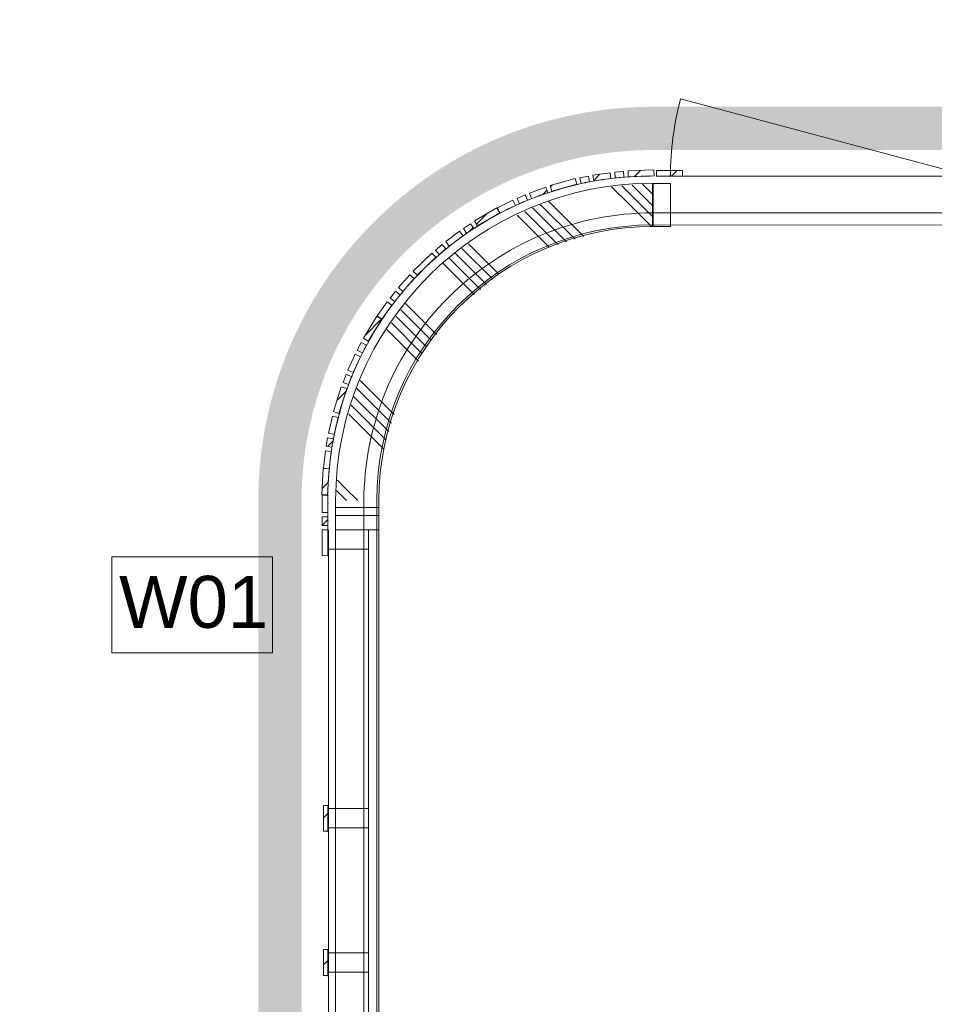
# Model space of a CAD drawing. Header units: millimetres. Extents: x -850 to 154668, y -80411 to 71019.
# Tile 201 of 236: x 72076 to 75244, y 12406 to 15818. Entities that reach past the tile are written whole.
import ezdxf

# ---------------------------------------------------------------- set-up
doc = ezdxf.new("R2010")
doc.units = ezdxf.units.MM
doc.header["$MEASUREMENT"] = 0
doc.linetypes.add('B0703', pattern=[468.700004, 312.5, -156.200004])
for name, color, linetype in [('New_22 NC Binnenwanden', 7, 'Continuous'), ('New_22 NC Binnenwanden Deuren', 7, 'Continuous'), ('New_22 NC Binnenwanden Doorsnede-arcering', 7, 'Continuous'), ('New_22 NC Binnenwanden Ramen', 7, 'Continuous'), ('New_Info Wandafwerking aanduiding', 7, 'Continuous'), ('New_Info Wandafwerking aanduiding Doorsnede-arcering', 7, 'Continuous'), ('New_Z Ruimtefuncties Zone omranding', 7, 'Continuous')]:
    doc.layers.add(name, color=color, linetype=linetype)
doc.styles.add('GENERATED_STYLE_1', font='arial.ttf')
pattern_1 = [(45, (0, 0), (-63.63961, 63.63961), [])]

# ---------------------------------------------------------------- blocks, each defined once
blk = doc.blocks.new('D1 22_6')
at = {"layer": 'New_22 NC Binnenwanden Deuren', "color": 1, "linetype": 'Continuous', "lineweight": 0}
for q in [(-481.8, 267.6), (-517, 0)]:
    blk.add_line((517, 0), q, dxfattribs=at)
at = {"layer": 'New_22 NC Binnenwanden Deuren', "color": 7, "linetype": 'Continuous', "lineweight": 0}
for p, q in [((-517, -25), (-517, -139)), ((-517, -25), (-517, -139)), ((517, -25), (517, -139)), ((517, -25), (517, -139)), ((-517, -139), (-517, -175)), ((517, -139), (517, -175))]:
    blk.add_line(p, q, dxfattribs=at)
at = {"layer": 'New_22 NC Binnenwanden Deuren', "color": 1, "linetype": 'Continuous', "lineweight": 0}
blk.add_arc((517, 0), 1034, 165, 180, dxfattribs=at)
blk = doc.blocks.new('Wall_76_1', base_point=(79555, 15250.7))
at = {"layer": 'New_22 NC Binnenwanden', "color": 8, "linetype": 'Continuous', "lineweight": 0, "true_color": 0x778488}
for p, q in [((74329.7, 15250.7), (74329.7, 15136.7)), ((74329.7, 15136.7), (74329.7, 15100.7))]:
    blk.add_line(p, q, dxfattribs=at)
at = {"layer": 'New_22 NC Binnenwanden', "color": 8, "linetype": 'Continuous', "lineweight": 0, "true_color": 0x778488, "flags": 128}
for points in [[(74329.7, 15250.7), (74268, 15250.7)], [(74268, 15100.7), (74268, 15250.7)], [(74268, 15100.7), (74329.7, 15100.7)]]:
    blk.add_lwpolyline(points, dxfattribs=at)
at = {"layer": 'New_22 NC Binnenwanden Deuren', "color": 1, "linetype": 'Continuous', "lineweight": 0, "zscale": 1000}
blk.add_blockref('D1 22_6', (74846.7, 15275.7), dxfattribs=at)
blk = doc.blocks.new('*X355')
at = {"layer": 'New_22 NC Binnenwanden Doorsnede-arcering', "color": 254, "linetype": 'Continuous', "lineweight": 0, "true_color": 0xe9ebeb}
for p, q in [((73170, 14127.4), (73320, 14127.4)), ((73170, 14100), (73320, 14100))]:
    blk.add_line(p, q, dxfattribs=at)
blk = doc.blocks.new('*X356')
at = {"layer": 'New_22 NC Binnenwanden Doorsnede-arcering', "color": 254, "linetype": 'Continuous', "lineweight": 0, "true_color": 0xe9ebeb}
for p, q in [((73170, 12027.4), (73320, 12027.4)), ((73170, 12000), (73320, 12000))]:
    blk.add_line(p, q, dxfattribs=at)
blk = doc.blocks.new('R3 bl ol 22_3')
at = {"layer": 'New_22 NC Binnenwanden Ramen', "color": 1, "linetype": 'Continuous', "lineweight": 0}
for p, q in [((-1000, 0), (-933, 0)), ((-933, 0), (-933, -139)), ((-933, 0), (-33.5, 0)), ((-33.5, -139), (-33.5, 0)), ((-33.5, 0), (0, 0)), ((0, 0), (33.5, 0)), ((33.5, 0), (33.5, -139)), ((33.5, 0), (466.5, 0)), ((466.5, -139), (466.5, 0)), ((466.5, 0), (500, 0)), ((500, 0), (533.5, 0)), ((533.5, 0), (533.5, -139)), ((533.5, 0), (933, 0)), ((933, -139), (933, 0)), ((933, 0), (1000, 0)), ((-933, -139), (-1000, -139)), ((-33.5, -139), (-933, -139)), ((0, -139), (-33.5, -139)), ((33.5, -139), (0, -139)), ((466.5, -139), (33.5, -139)), ((500, -139), (466.5, -139)), ((533.5, -139), (500, -139)), ((933, -139), (533.5, -139)), ((1000, -139), (933, -139))]:
    blk.add_line(p, q, dxfattribs=at)
at = {"layer": 'New_22 NC Binnenwanden Ramen', "color": 9, "linetype": 'Continuous', "lineweight": 0}
for p, q in [((-1000, -25), (1000, -25)), ((-1000, -175), (1000, -175))]:
    blk.add_line(p, q, dxfattribs=at)
at = {"layer": 'New_22 NC Binnenwanden Ramen', "color": 7, "linetype": 'Continuous', "lineweight": 0}
for p, q in [((-1000, -25), (-1000, -139)), ((-1000, -25), (-1000, -139)), ((1000, -25), (1000, -139)), ((1000, -25), (1000, -139)), ((-1000, -139), (-1000, -175)), ((1000, -139), (1000, -175))]:
    blk.add_line(p, q, dxfattribs=at)
blk = doc.blocks.new('Wall_84_1', base_point=(73170, 14151.3))
at = {"layer": 'New_22 NC Binnenwanden', "color": 8, "linetype": 'Continuous', "lineweight": 0, "true_color": 0x778488}
for p, q in [((73170, 14050.7), (73284, 14050.7)), ((73284, 14050.7), (73320, 14050.7)), ((73170, 12050.7), (73284, 12050.7)), ((73284, 12050.7), (73320, 12050.7))]:
    blk.add_line(p, q, dxfattribs=at)
at = {"layer": 'New_22 NC Binnenwanden', "color": 8, "linetype": 'Continuous', "lineweight": 0, "true_color": 0x778488, "flags": 128}
for points in [[(73170, 14151.3), (73170, 14050.7)], [(73320, 14050.7), (73320, 14151.3)], [(73170, 12050.7), (73170, 11951.3)], [(73320, 11951.3), (73320, 12050.7)]]:
    blk.add_lwpolyline(points, dxfattribs=at)
at = {"layer": 'New_22 NC Binnenwanden', "color": 8, "lineweight": 0, "true_color": 0x778488}
for name in ['*X355', '*X356']:
    blk.add_blockref(name, (0, 0), dxfattribs=at)
at = {"layer": 'New_22 NC Binnenwanden Ramen', "color": 1, "linetype": 'Continuous', "lineweight": 0, "xscale": -1, "zscale": 1000, "rotation": 90}
blk.add_blockref('R3 bl ol 22_3', (73145, 13050.7), dxfattribs=at)
blk = doc.blocks.new('*X422')
at = {"layer": 'New_22 NC Binnenwanden Doorsnede-arcering', "color": 254, "linetype": 'Continuous', "lineweight": 0, "true_color": 0xe9ebeb}
for p, q in [((74270, 15249.7), (74268.6, 15251.2)), ((74187.5, 15177.1), (74125.8, 15238.7)), ((74206.9, 15196.5), (74161.5, 15241.8)), ((74226.3, 15215.9), (74197.2, 15244.9)), ((74270, 15172.1), (74226.3, 15215.9)), ((74245.7, 15235.3), (74232.9, 15248)), ((74270, 15210.9), (74245.7, 15235.3)), ((74029.2, 15066.2), (73907, 15188.5)), ((74270, 15133.3), (74206.9, 15196.5)), ((73939.9, 15039.1), (73825.8, 15153.3)), ((73969.7, 15048.2), (73852.3, 15165.6)), ((73999.5, 15057.2), (73878.7, 15177.9)), ((74263.8, 15100.7), (74187.5, 15177.1)), ((73910.2, 15030.1), (73799.3, 15140.9)), ((73714.2, 14918.2), (73607.4, 15025)), ((73735.5, 14935.7), (73630.2, 15041)), ((73671.6, 14883.2), (73561.9, 14992.9)), ((73692.9, 14900.7), (73584.5, 15009.1)), ((73650.3, 14865.7), (73542.5, 14973.5)), ((73502.2, 14706), (73395.4, 14812.7)), ((73519.7, 14727.3), (73411.4, 14835.5)), ((73484.7, 14684.7), (73379.4, 14789.9)), ((73456.6, 14635.1), (73347.5, 14744.3)), ((73470.1, 14660.4), (73363.4, 14767.1)), ((73372.6, 14450), (73255, 14567.6)), ((73363.6, 14420.2), (73242.7, 14541.2)), ((73354.6, 14390.5), (73232.4, 14512.7)), ((73345.6, 14360.7), (73224.2, 14482.1)), ((73337.6, 14329.9), (73216, 14451.5)), ((73204.4, 14194), (73176.2, 14222.2)), ((73247.1, 14151.3), (73204.4, 14194)), ((73185, 14174.6), (73173.1, 14186.5)), ((73208.3, 14151.3), (73185, 14174.6))]:
    blk.add_line(p, q, dxfattribs=at)
blk = doc.blocks.new('Wall_110_1', base_point=(74270, 15251.3))
at = {"layer": 'New_22 NC Binnenwanden', "color": 8, "linetype": 'Continuous', "lineweight": 0, "true_color": 0x778488, "flags": 128}
blk.add_lwpolyline([(74270, 15101.3), (74270, 15251.3)], dxfattribs=at)
at = {"layer": 'New_22 NC Binnenwanden', "color": 8, "linetype": 'Continuous', "lineweight": 0, "true_color": 0x778488}
for radius in [1100, 950]:
    blk.add_arc((74270, 14151.3), radius, 90, 180, dxfattribs=at)
at = {"layer": 'New_22 NC Binnenwanden', "color": 8, "lineweight": 0, "true_color": 0x778488}
blk.add_blockref('*X422', (0, 0), dxfattribs=at)
blk = doc.blocks.new('Curtain Wall_7_1')
at = {"layer": 'New_22 NC Binnenwanden Doorsnede-arcering', "linetype": 'Continuous', "lineweight": 0, "true_color": 0x000000}
h = blk.add_hatch(dxfattribs=at)
h.set_pattern_fill('310_Naaldhout__01__0001', color=18, style=0, pattern_type=2)
h.set_pattern_definition(pattern_1)
h.paths.add_polyline_path([(74120.7, 15287.7), (74061.4, 15278.9), (74064.3, 15259.1), (74123.7, 15267.9)])
h = blk.add_hatch(dxfattribs=at)
h.set_pattern_fill('310_Naaldhout__01__0001', color=18, style=0, pattern_type=2)
h.set_pattern_definition(pattern_1)
h.paths.add_polyline_path([(74166.7, 15292), (74136.8, 15289.3), (74138.6, 15269.4), (74168.5, 15272.1)])
h = blk.add_hatch(dxfattribs=at)
h.set_pattern_fill('310_Naaldhout__01__0001', color=18, style=0, pattern_type=2)
h.set_pattern_definition(pattern_1)
h.paths.add_polyline_path([(74272.7, 15297), (74182.7, 15293.6), (74183.5, 15273.6), (74273.4, 15277)])
h = blk.add_hatch(dxfattribs=at)
h.set_pattern_fill('310_Naaldhout__01__0001', color=18, style=0, pattern_type=2)
h.set_pattern_definition(pattern_1)
h.paths.add_polyline_path([(73999.9, 15267), (73913.3, 15242.7), (73918.6, 15223.5), (74005.3, 15247.7)])
h = blk.add_hatch(dxfattribs=at)
h.set_pattern_fill('310_Naaldhout__01__0001', color=18, style=0, pattern_type=2)
h.set_pattern_definition(pattern_1)
h.paths.add_polyline_path([(74045.5, 15275.7), (74016.2, 15269.6), (74020.2, 15250), (74049.6, 15256.1)])
h = blk.add_hatch(dxfattribs=at)
h.set_pattern_fill('310_Naaldhout__01__0001', color=18, style=0, pattern_type=2)
h.set_pattern_definition(pattern_1)
h.paths.add_polyline_path([(73897.8, 15237.1), (73841.3, 15216.9), (73848, 15198.1), (73904.5, 15218.3)])
h = blk.add_hatch(dxfattribs=at)
h.set_pattern_fill('310_Naaldhout__01__0001', color=18, style=0, pattern_type=2)
h.set_pattern_definition(pattern_1)
h.paths.add_polyline_path([(73783.9, 15192.3), (73730.2, 15165.6), (73739.1, 15147.7), (73792.8, 15174.4)])
h = blk.add_hatch(dxfattribs=at)
h.set_pattern_fill('310_Naaldhout__01__0001', color=18, style=0, pattern_type=2)
h.set_pattern_definition(pattern_1)
h.paths.add_polyline_path([(73826.4, 15210.4), (73798.8, 15198.6), (73806.7, 15180.2), (73834.3, 15192)])
h = blk.add_hatch(dxfattribs=at)
h.set_pattern_fill('310_Naaldhout__01__0001', color=18, style=0, pattern_type=2)
h.set_pattern_definition(pattern_1)
h.paths.add_polyline_path([(73728.7, 15165.6), (73650.8, 15120.5), (73660.9, 15103.2), (73738.8, 15148.3)])
h = blk.add_hatch(dxfattribs=at)
h.set_pattern_fill('310_Naaldhout__01__0001', color=18, style=0, pattern_type=2)
h.set_pattern_definition(pattern_1)
h.paths.add_polyline_path([(73599.2, 15085.2), (73551.3, 15049.1), (73563.4, 15033.1), (73611.3, 15069.2)])
h = blk.add_hatch(dxfattribs=at)
h.set_pattern_fill('310_Naaldhout__01__0001', color=18, style=0, pattern_type=2)
h.set_pattern_definition(pattern_1)
h.paths.add_polyline_path([(73637.6, 15110.9), (73612.6, 15094.3), (73623.7, 15077.7), (73648.7, 15094.3)])
h = blk.add_hatch(dxfattribs=at)
h.set_pattern_fill('310_Naaldhout__01__0001', color=18, style=0, pattern_type=2)
h.set_pattern_definition(pattern_1)
h.paths.add_polyline_path([(73538.9, 15038.7), (73516, 15019.4), (73528.9, 15004.1), (73551.8, 15023.5)])
h = blk.add_hatch(dxfattribs=at)
h.set_pattern_fill('310_Naaldhout__01__0001', color=18, style=0, pattern_type=2)
h.set_pattern_definition(pattern_1)
h.paths.add_polyline_path([(73503, 15009.3), (73438.4, 14946.6), (73452.4, 14932.3), (73517, 14994.9)])
h = blk.add_hatch(dxfattribs=at)
h.set_pattern_fill('310_Naaldhout__01__0001', color=18, style=0, pattern_type=2)
h.set_pattern_definition(pattern_1)
h.paths.add_polyline_path([(73427.5, 14934.3), (73387.5, 14889.6), (73402.4, 14876.2), (73442.4, 14920.9)])
h = blk.add_hatch(dxfattribs=at)
h.set_pattern_fill('310_Naaldhout__01__0001', color=18, style=0, pattern_type=2)
h.set_pattern_definition(pattern_1)
h.paths.add_polyline_path([(73377.6, 14876.7), (73358.9, 14853.2), (73374.6, 14840.8), (73393.2, 14864.3)])
h = blk.add_hatch(dxfattribs=at)
h.set_pattern_fill('310_Naaldhout__01__0001', color=18, style=0, pattern_type=2)
h.set_pattern_definition(pattern_1)
h.paths.add_polyline_path([(73348.9, 14840.6), (73314.4, 14791.5), (73330.7, 14780), (73365.2, 14829.1)])
h = blk.add_hatch(dxfattribs=at)
h.set_pattern_fill('310_Naaldhout__01__0001', color=18, style=0, pattern_type=2)
h.set_pattern_definition(pattern_1)
h.paths.add_polyline_path([(73313.1, 14790.7), (73266.2, 14713.9), (73283.3, 14703.5), (73330.2, 14780.3)])
h = blk.add_hatch(dxfattribs=at)
h.set_pattern_fill('310_Naaldhout__01__0001', color=18, style=0, pattern_type=2)
h.set_pattern_definition(pattern_1)
h.paths.add_polyline_path([(73259.1, 14699.2), (73245.1, 14672.6), (73262.8, 14663.3), (73276.8, 14689.9)])
h = blk.add_hatch(dxfattribs=at)
h.set_pattern_fill('310_Naaldhout__01__0001', color=18, style=0, pattern_type=2)
h.set_pattern_definition(pattern_1)
h.paths.add_polyline_path([(73237.7, 14658.3), (73212.9, 14603.7), (73231.1, 14595.4), (73255.9, 14650)])
h = blk.add_hatch(dxfattribs=at)
h.set_pattern_fill('310_Naaldhout__01__0001', color=18, style=0, pattern_type=2)
h.set_pattern_definition(pattern_1)
h.paths.add_polyline_path([(73206.9, 14588.6), (73196, 14560.7), (73214.7, 14553.4), (73225.5, 14581.4)])
h = blk.add_hatch(dxfattribs=at)
h.set_pattern_fill('310_Naaldhout__01__0001', color=18, style=0, pattern_type=2)
h.set_pattern_definition(pattern_1)
h.paths.add_polyline_path([(73189.4, 14545.6), (73162.6, 14459.7), (73181.7, 14453.8), (73208.5, 14539.7)])
h = blk.add_hatch(dxfattribs=at)
h.set_pattern_fill('310_Naaldhout__01__0001', color=18, style=0, pattern_type=2)
h.set_pattern_definition(pattern_1)
h.paths.add_polyline_path([(73158.9, 14443.7), (73145.1, 14385.3), (73164.5, 14380.7), (73178.4, 14439.1)])
h = blk.add_hatch(dxfattribs=at)
h.set_pattern_fill('310_Naaldhout__01__0001', color=18, style=0, pattern_type=2)
h.set_pattern_definition(pattern_1)
h.paths.add_polyline_path([(73142.5, 14369.3), (73137.3, 14339.7), (73157.1, 14336.3), (73162.2, 14365.8)])
h = blk.add_hatch(dxfattribs=at)
h.set_pattern_fill('310_Naaldhout__01__0001', color=18, style=0, pattern_type=2)
h.set_pattern_definition(pattern_1)
h.paths.add_polyline_path([(73134.5, 14323.8), (73127.7, 14264.2), (73147.5, 14261.9), (73154.4, 14321.5)])
h = blk.add_hatch(dxfattribs=at)
h.set_pattern_fill('310_Naaldhout__01__0001', color=18, style=0, pattern_type=2)
h.set_pattern_definition(pattern_1)
h.paths.add_polyline_path([(73127.3, 14263.1), (73122, 14173.2), (73142, 14172), (73147.3, 14261.9)])
at = {"layer": 'New_22 NC Binnenwanden', "color": 7, "linetype": 'Continuous', "lineweight": 0}
for p, q in [((74120.7, 15287.7), (74061.4, 15278.9)), ((74120.7, 15287.7), (74123.7, 15267.9)), ((74166.7, 15292), (74136.8, 15289.3)), ((74136.8, 15289.3), (74138.6, 15269.4)), ((74166.7, 15292), (74168.5, 15272.1)), ((74272.7, 15297), (74182.7, 15293.6)), ((74182.7, 15293.6), (74183.5, 15273.6)), ((74272.7, 15297), (74273.4, 15277)), ((73999.9, 15267), (73913.3, 15242.7)), ((73999.9, 15267), (74005.3, 15247.7)), ((74045.5, 15275.7), (74016.2, 15269.6)), ((74016.2, 15269.6), (74020.2, 15250)), ((74049.6, 15256.1), (74020.2, 15250)), ((74045.5, 15275.7), (74049.6, 15256.1)), ((74061.4, 15278.9), (74064.3, 15259.1)), ((74123.7, 15267.9), (74064.3, 15259.1)), ((74168.5, 15272.1), (74138.6, 15269.4)), ((74273.4, 15277), (74183.5, 15273.6)), ((73897.8, 15237.1), (73841.3, 15216.9)), ((73841.3, 15216.9), (73848, 15198.1)), ((73904.5, 15218.3), (73848, 15198.1)), ((73897.8, 15237.1), (73904.5, 15218.3)), ((73913.3, 15242.7), (73918.6, 15223.5)), ((74005.3, 15247.7), (73918.6, 15223.5)), ((73783.9, 15192.3), (73730.2, 15165.6)), ((73783.9, 15192.3), (73792.8, 15174.4)), ((73826.4, 15210.4), (73798.8, 15198.6)), ((73798.8, 15198.6), (73806.7, 15180.2)), ((73834.3, 15192), (73806.7, 15180.2)), ((73826.4, 15210.4), (73834.3, 15192)), ((73728.7, 15165.6), (73650.8, 15120.5)), ((73738.8, 15148.3), (73660.9, 15103.2)), ((73728.7, 15165.6), (73738.8, 15148.3)), ((73730.2, 15165.6), (73739.1, 15147.7)), ((73792.8, 15174.4), (73739.1, 15147.7)), ((73650.8, 15120.5), (73660.9, 15103.2)), ((73599.2, 15085.2), (73551.3, 15049.1)), ((73599.2, 15085.2), (73611.3, 15069.2)), ((73637.6, 15110.9), (73612.6, 15094.3)), ((73612.6, 15094.3), (73623.7, 15077.7)), ((73648.7, 15094.3), (73623.7, 15077.7)), ((73637.6, 15110.9), (73648.7, 15094.3)), ((73551.3, 15049.1), (73563.4, 15033.1)), ((73611.3, 15069.2), (73563.4, 15033.1)), ((73538.9, 15038.7), (73516, 15019.4)), ((73516, 15019.4), (73528.9, 15004.1)), ((73551.8, 15023.5), (73528.9, 15004.1)), ((73538.9, 15038.7), (73551.8, 15023.5)), ((73503, 15009.3), (73438.4, 14946.6)), ((73517, 14994.9), (73452.4, 14932.3)), ((73503, 15009.3), (73517, 14994.9)), ((73438.4, 14946.6), (73452.4, 14932.3)), ((73427.5, 14934.3), (73387.5, 14889.6)), ((73442.4, 14920.9), (73402.4, 14876.2)), ((73427.5, 14934.3), (73442.4, 14920.9)), ((73377.6, 14876.7), (73358.9, 14853.2)), ((73377.6, 14876.7), (73393.2, 14864.3)), ((73387.5, 14889.6), (73402.4, 14876.2)), ((73348.9, 14840.6), (73314.4, 14791.5)), ((73348.9, 14840.6), (73365.2, 14829.1)), ((73358.9, 14853.2), (73374.6, 14840.8)), ((73393.2, 14864.3), (73374.6, 14840.8)), ((73365.2, 14829.1), (73330.7, 14780)), ((73313.1, 14790.7), (73266.2, 14713.9)), ((73330.2, 14780.3), (73283.3, 14703.5)), ((73313.1, 14790.7), (73330.2, 14780.3)), ((73314.4, 14791.5), (73330.7, 14780)), ((73266.2, 14713.9), (73283.3, 14703.5)), ((73259.1, 14699.2), (73245.1, 14672.6)), ((73245.1, 14672.6), (73262.8, 14663.3)), ((73259.1, 14699.2), (73276.8, 14689.9)), ((73276.8, 14689.9), (73262.8, 14663.3)), ((73237.7, 14658.3), (73212.9, 14603.7)), ((73255.9, 14650), (73231.1, 14595.4)), ((73237.7, 14658.3), (73255.9, 14650)), ((73212.9, 14603.7), (73231.1, 14595.4)), ((73206.9, 14588.6), (73196, 14560.7)), ((73206.9, 14588.6), (73225.5, 14581.4)), ((73225.5, 14581.4), (73214.7, 14553.4)), ((73189.4, 14545.6), (73162.6, 14459.7)), ((73208.5, 14539.7), (73181.7, 14453.8)), ((73189.4, 14545.6), (73208.5, 14539.7)), ((73196, 14560.7), (73214.7, 14553.4)), ((73158.9, 14443.7), (73145.1, 14385.3)), ((73158.9, 14443.7), (73178.4, 14439.1)), ((73162.6, 14459.7), (73181.7, 14453.8)), ((73178.4, 14439.1), (73164.5, 14380.7)), ((73142.5, 14369.3), (73137.3, 14339.7)), ((73142.5, 14369.3), (73162.2, 14365.8)), ((73145.1, 14385.3), (73164.5, 14380.7)), ((73162.2, 14365.8), (73157.1, 14336.3)), ((73137.3, 14339.7), (73157.1, 14336.3)), ((73134.5, 14323.8), (73127.7, 14264.2)), ((73134.5, 14323.8), (73154.4, 14321.5)), ((73154.4, 14321.5), (73147.5, 14261.9)), ((73127.3, 14263.1), (73122, 14173.2)), ((73127.3, 14263.1), (73147.3, 14261.9)), ((73127.7, 14264.2), (73147.5, 14261.9)), ((73147.3, 14261.9), (73142, 14172)), ((73122, 14173.2), (73142, 14172))]:
    blk.add_line(p, q, dxfattribs=at)
at = {"layer": 'New_22 NC Binnenwanden', "color": 9, "linetype": 'B0703', "lineweight": 0}
for p, q in [((73962, 15235.6), (74034.9, 15253.1)), ((74034.9, 15253.1), (74094, 15263.5)), ((74094, 15263.5), (74153.6, 15270.8)), ((74153.6, 15270.8), (74228.4, 15275.3)), ((74228.4, 15275.3), (74258.4, 15275.7)), ((73876.3, 15208.2), (73962, 15235.6)), ((73765.9, 15161.1), (73820.5, 15186.1)), ((73820.5, 15186.1), (73876.3, 15208.2)), ((73699.8, 15125.7), (73765.9, 15161.1)), ((73636.2, 15086), (73699.8, 15125.7)), ((73587.3, 15051.2), (73636.2, 15086)), ((73540.4, 15013.8), (73587.3, 15051.2)), ((73484.7, 14963.6), (73540.4, 15013.8)), ((73422.4, 14898.6), (73484.7, 14963.6)), ((73383.9, 14852.6), (73422.4, 14898.6)), ((73348, 14804.5), (73383.9, 14852.6)), ((73306.7, 14741.9), (73348, 14804.5)), ((73269.8, 14676.6), (73306.7, 14741.9)), ((73243.5, 14622.7), (73269.8, 14676.6)), ((73220.1, 14567.4), (73243.5, 14622.7)), ((73195.1, 14496.7), (73220.1, 14567.4)), ((73171.5, 14409.9), (73195.1, 14496.7)), ((73159.6, 14351.1), (73171.5, 14409.9)), ((73151, 14291.7), (73159.6, 14351.1)), ((73144.6, 14217), (73151, 14291.7)), ((73143.4, 14180.1), (73144.6, 14217))]:
    blk.add_line(p, q, dxfattribs=at)
at = {"layer": 'New_22 NC Binnenwanden', "color": 1, "linetype": 'Continuous', "lineweight": 0}
for p, q in [((74034.9, 15253.1), (73962, 15235.6)), ((74094, 15263.5), (74034.9, 15253.1)), ((74153.6, 15270.8), (74094, 15263.5)), ((74228.4, 15275.3), (74153.6, 15270.8)), ((74258.4, 15275.7), (74228.4, 15275.3)), ((73962, 15235.6), (73876.3, 15208.2)), ((73820.5, 15186.1), (73765.9, 15161.1)), ((73876.3, 15208.2), (73820.5, 15186.1)), ((73765.9, 15161.1), (73699.8, 15125.7)), ((73699.8, 15125.7), (73636.2, 15086)), ((73636.2, 15086), (73587.3, 15051.2)), ((73587.3, 15051.2), (73540.4, 15013.8)), ((73540.4, 15013.8), (73484.7, 14963.6)), ((73484.7, 14963.6), (73422.4, 14898.6)), ((73422.4, 14898.6), (73383.9, 14852.6)), ((73383.9, 14852.6), (73348, 14804.5)), ((73348, 14804.5), (73306.7, 14741.9)), ((73306.7, 14741.9), (73269.8, 14676.6)), ((73269.8, 14676.6), (73243.5, 14622.7)), ((73243.5, 14622.7), (73220.1, 14567.4)), ((73220.1, 14567.4), (73195.1, 14496.7)), ((73195.1, 14496.7), (73171.5, 14409.9)), ((73171.5, 14409.9), (73159.6, 14351.1)), ((73159.6, 14351.1), (73151, 14291.7)), ((73151, 14291.7), (73144.6, 14217)), ((73144.6, 14217), (73143.4, 14180.1))]:
    blk.add_line(p, q, dxfattribs=at)
at = {"layer": 'New_22 NC Binnenwanden', "color": 9, "linetype": 'B0703', "lineweight": 0}
for p in [(74034.9, 15253.1), (74094, 15263.5), (74153.6, 15270.8), (74228.4, 15275.3), (74258.4, 15275.7), (73962, 15235.6), (73820.5, 15186.1), (73876.3, 15208.2), (73765.9, 15161.1), (73699.8, 15125.7), (73636.2, 15086), (73587.3, 15051.2), (73540.4, 15013.8), (73484.7, 14963.6), (73422.4, 14898.6), (73383.9, 14852.6), (73348, 14804.5), (73306.7, 14741.9), (73269.8, 14676.6), (73243.5, 14622.7), (73220.1, 14567.4), (73195.1, 14496.7), (73171.5, 14409.9), (73159.6, 14351.1), (73151, 14291.7), (73144.6, 14217), (73143.4, 14180.1)]:
    blk.add_point(p, dxfattribs=at)
at = {"layer": 'New_22 NC Binnenwanden', "color": 1, "linetype": 'Continuous', "lineweight": 0}
for p in [(74034.9, 15253.1), (74094, 15263.5), (74153.6, 15270.8), (74228.4, 15275.3), (74258.4, 15275.7), (73962, 15235.6), (73820.5, 15186.1), (73876.3, 15208.2), (73765.9, 15161.1), (73699.8, 15125.7), (73636.2, 15086), (73587.3, 15051.2), (73540.4, 15013.8), (73484.7, 14963.6), (73422.4, 14898.6), (73383.9, 14852.6), (73348, 14804.5), (73306.7, 14741.9), (73269.8, 14676.6), (73243.5, 14622.7), (73220.1, 14567.4), (73195.1, 14496.7), (73171.5, 14409.9), (73159.6, 14351.1), (73151, 14291.7), (73144.6, 14217), (73143.4, 14180.1)]:
    blk.add_point(p, dxfattribs=at)
blk = doc.blocks.new('Curtain Wall_9_1')
at = {"layer": 'New_22 NC Binnenwanden Doorsnede-arcering', "linetype": 'Continuous', "lineweight": 0, "true_color": 0x000000}
h = blk.add_hatch(dxfattribs=at)
h.set_pattern_fill('310_Naaldhout__01__0001', color=18, style=0, pattern_type=2)
h.set_pattern_definition(pattern_1)
h.paths.add_polyline_path([(73123.3, 14170.8), (73123.3, 14110.8), (73143.3, 14110.7), (73143.3, 14170.7)])
h = blk.add_hatch(dxfattribs=at)
h.set_pattern_fill('310_Naaldhout__01__0001', color=18, style=0, pattern_type=2)
h.set_pattern_definition(pattern_1)
h.paths.add_polyline_path([(73123.3, 14095.8), (73123.2, 14065.8), (73143.2, 14065.7), (73143.3, 14095.7)])
h = blk.add_hatch(dxfattribs=at)
h.set_pattern_fill('310_Naaldhout__01__0001', color=18, style=0, pattern_type=2)
h.set_pattern_definition(pattern_1)
h.paths.add_polyline_path([(73123.2, 14050.8), (73123.2, 13960.8), (73143.2, 13960.7), (73143.2, 14050.7)])
at = {"layer": 'New_22 NC Binnenwanden', "color": 7, "linetype": 'Continuous', "lineweight": 0}
for p, q in [((73123.3, 14170.8), (73123.3, 14110.8)), ((73123.3, 14170.8), (73143.3, 14170.7)), ((73143.3, 14170.7), (73143.3, 14110.7)), ((73123.3, 14095.8), (73123.2, 14065.8)), ((73123.3, 14110.8), (73143.3, 14110.7)), ((73123.3, 14095.8), (73143.3, 14095.7)), ((73143.3, 14095.7), (73143.2, 14065.7)), ((73123.2, 14065.8), (73143.2, 14065.7)), ((73123.2, 14050.8), (73123.2, 13960.8)), ((73123.2, 14050.8), (73143.2, 14050.7)), ((73143.2, 14050.7), (73143.2, 13960.7)), ((73123.2, 13960.8), (73143.2, 13960.7))]:
    blk.add_line(p, q, dxfattribs=at)
at = {"layer": 'New_22 NC Binnenwanden', "color": 9, "linetype": 'B0703', "lineweight": 0}
for p, q in [((73143.3, 14140.7), (73143.3, 14170.7)), ((73143.3, 14080.7), (73143.3, 14140.7)), ((73143.2, 14005.7), (73143.3, 14080.7)), ((73143.2, 13960.7), (73143.2, 14005.7))]:
    blk.add_line(p, q, dxfattribs=at)
at = {"layer": 'New_22 NC Binnenwanden', "color": 1, "linetype": 'Continuous', "lineweight": 0}
for p, q in [((73143.3, 14170.7), (73143.3, 14170.7)), ((73143.3, 14170.7), (73143.3, 14140.7)), ((73143.3, 14140.7), (73143.3, 14080.7)), ((73143.3, 14080.7), (73143.2, 14005.7)), ((73143.2, 14005.7), (73143.2, 13960.7)), ((73143.2, 13960.7), (73143.2, 13960.7))]:
    blk.add_line(p, q, dxfattribs=at)
at = {"layer": 'New_22 NC Binnenwanden', "color": 9, "linetype": 'B0703', "lineweight": 0}
for p in [(73143.3, 14170.7), (73143.3, 14140.7), (73143.3, 14080.7), (73143.2, 14005.7), (73143.2, 13960.7)]:
    blk.add_point(p, dxfattribs=at)
at = {"layer": 'New_22 NC Binnenwanden', "color": 1, "linetype": 'Continuous', "lineweight": 0}
for p in [(73143.3, 14170.7), (73143.3, 14140.7), (73143.3, 14140.7), (73143.3, 14080.7), (73143.3, 14080.7), (73143.2, 14005.7), (73143.2, 14005.7), (73143.2, 13960.7)]:
    blk.add_point(p, dxfattribs=at)
blk = doc.blocks.new('Curtain Wall_14_1')
at = {"layer": 'New_22 NC Binnenwanden Doorsnede-arcering', "linetype": 'Continuous', "lineweight": 0, "true_color": 0x000000}
h = blk.add_hatch(dxfattribs=at)
h.set_pattern_fill('310_Naaldhout__01__0001', color=18, style=0, pattern_type=2)
h.set_pattern_definition(pattern_1)
h.paths.add_polyline_path([(73128, 12505.7), (73143, 12505.7), (73142.9, 12595.7), (73127.9, 12595.7)])
at = {"layer": 'New_22 NC Binnenwanden', "color": 7, "linetype": 'Continuous', "lineweight": 0}
for p, q in [((73142.9, 12595.7), (73127.9, 12595.7)), ((73127.9, 12595.7), (73128, 12505.7)), ((73142.9, 12595.7), (73143, 12505.7)), ((73143, 12505.7), (73128, 12505.7))]:
    blk.add_line(p, q, dxfattribs=at)
at = {"layer": 'New_22 NC Binnenwanden', "color": 9, "linetype": 'B0703', "lineweight": 0}
for p, q in [((73142.9, 12595.7), (73143, 12550.7)), ((73143, 12550.7), (73143, 12505.7)), ((73143, 12505.7), (73143, 12505.7))]:
    blk.add_line(p, q, dxfattribs=at)
at = {"layer": 'New_22 NC Binnenwanden', "color": 1, "linetype": 'Continuous', "lineweight": 0}
for p, q in [((73142.9, 12595.7), (73142.9, 12595.7)), ((73143, 12550.7), (73142.9, 12595.7)), ((73143, 12505.7), (73143, 12550.7)), ((73143, 12505.7), (73143, 12505.7))]:
    blk.add_line(p, q, dxfattribs=at)
at = {"layer": 'New_22 NC Binnenwanden', "color": 9, "linetype": 'B0703', "lineweight": 0}
for p in [(73142.9, 12595.7), (73143, 12550.7)]:
    blk.add_point(p, dxfattribs=at)
at = {"layer": 'New_22 NC Binnenwanden', "color": 1, "linetype": 'Continuous', "lineweight": 0}
for p in [(73142.9, 12595.7), (73143, 12550.7), (73143, 12550.7), (73143, 12505.7)]:
    blk.add_point(p, dxfattribs=at)
blk = doc.blocks.new('Curtain Wall_15_1')
at = {"layer": 'New_22 NC Binnenwanden Doorsnede-arcering', "linetype": 'Continuous', "lineweight": 0, "true_color": 0x000000}
h = blk.add_hatch(dxfattribs=at)
h.set_pattern_fill('310_Naaldhout__01__0001', color=18, style=0, pattern_type=2)
h.set_pattern_definition(pattern_1)
h.paths.add_polyline_path([(73128, 13005.7), (73143, 13005.7), (73142.9, 13095.7), (73127.9, 13095.7)])
at = {"layer": 'New_22 NC Binnenwanden', "color": 7, "linetype": 'Continuous', "lineweight": 0}
for p, q in [((73142.9, 13095.7), (73127.9, 13095.7)), ((73127.9, 13095.7), (73128, 13005.7)), ((73142.9, 13095.7), (73143, 13005.7)), ((73143, 13005.7), (73128, 13005.7))]:
    blk.add_line(p, q, dxfattribs=at)
at = {"layer": 'New_22 NC Binnenwanden', "color": 9, "linetype": 'B0703', "lineweight": 0}
for p, q in [((73142.9, 13095.7), (73143, 13050.7)), ((73143, 13050.7), (73143, 13005.7)), ((73143, 13005.7), (73143, 13005.7))]:
    blk.add_line(p, q, dxfattribs=at)
at = {"layer": 'New_22 NC Binnenwanden', "color": 1, "linetype": 'Continuous', "lineweight": 0}
for p, q in [((73142.9, 13095.7), (73142.9, 13095.7)), ((73143, 13050.7), (73142.9, 13095.7)), ((73143, 13005.7), (73143, 13050.7)), ((73143, 13005.7), (73143, 13005.7))]:
    blk.add_line(p, q, dxfattribs=at)
at = {"layer": 'New_22 NC Binnenwanden', "color": 9, "linetype": 'B0703', "lineweight": 0}
for p in [(73142.9, 13095.7), (73143, 13050.7)]:
    blk.add_point(p, dxfattribs=at)
at = {"layer": 'New_22 NC Binnenwanden', "color": 1, "linetype": 'Continuous', "lineweight": 0}
for p in [(73142.9, 13095.7), (73143, 13050.7), (73143, 13050.7), (73143, 13005.7)]:
    blk.add_point(p, dxfattribs=at)
blk = doc.blocks.new('Curtain Wall_18_1')
at = {"layer": 'New_22 NC Binnenwanden Doorsnede-arcering', "linetype": 'Continuous', "lineweight": 0, "true_color": 0x000000}
h = blk.add_hatch(dxfattribs=at)
h.set_pattern_fill('310_Naaldhout__01__0001', color=18, style=0, pattern_type=2)
h.set_pattern_definition(pattern_1)
h.paths.add_polyline_path([(74371.7, 15295.7), (74281.7, 15295.7), (74281.7, 15275.7), (74371.7, 15275.7)])
at = {"layer": 'New_22 NC Binnenwanden', "color": 7, "linetype": 'Continuous', "lineweight": 0}
for p, q in [((74371.7, 15295.7), (74281.7, 15295.7)), ((74281.7, 15295.7), (74281.7, 15275.7)), ((74371.7, 15295.7), (74371.7, 15275.7)), ((74371.7, 15275.7), (74281.7, 15275.7))]:
    blk.add_line(p, q, dxfattribs=at)
at = {"layer": 'New_22 NC Binnenwanden', "color": 9, "linetype": 'B0703', "lineweight": 0}
for p, q in [((74281.1, 15275.7), (74326.7, 15275.7)), ((74326.7, 15275.7), (74371.7, 15275.7))]:
    blk.add_line(p, q, dxfattribs=at)
at = {"layer": 'New_22 NC Binnenwanden', "color": 1, "linetype": 'Continuous', "lineweight": 0}
for p, q in [((74326.7, 15275.7), (74281.1, 15275.7)), ((74371.7, 15275.7), (74326.7, 15275.7))]:
    blk.add_line(p, q, dxfattribs=at)
at = {"layer": 'New_22 NC Binnenwanden', "color": 9, "linetype": 'B0703', "lineweight": 0}
for p in [(74281.1, 15275.7), (74326.7, 15275.7), (74371.7, 15275.7)]:
    blk.add_point(p, dxfattribs=at)
at = {"layer": 'New_22 NC Binnenwanden', "color": 1, "linetype": 'Continuous', "lineweight": 0}
for p in [(74281.1, 15275.7), (74326.7, 15275.7), (74371.7, 15275.7)]:
    blk.add_point(p, dxfattribs=at)
blk = doc.blocks.new('Wall_768_1', base_point=(79656.3, 15366))
at = {"layer": 'New_Info Wandafwerking aanduiding Doorsnede-arcering', "linetype": 'Continuous', "lineweight": 0, "true_color": 0x99a3a6}
blk.add_hatch(color=253, dxfattribs=at).paths.add_polyline_path([(79661, 15516), (74268, 15516), (74268, 15366), (79656.3, 15366)])
blk = doc.blocks.new('Wall_769_1', base_point=(74268, 15366))
at = {"layer": 'New_Info Wandafwerking aanduiding Doorsnede-arcering', "linetype": 'Continuous', "lineweight": 0, "true_color": 0x99a3a6}
blk.add_hatch(color=253, dxfattribs=at).paths.add_polyline_path([(74268, 15516, 0.414214), (72902, 14150), (73052, 14150, -0.414214), (74268, 15366)])
blk = doc.blocks.new('Wall_770_1', base_point=(73052, 14150))
at = {"layer": 'New_Info Wandafwerking aanduiding Doorsnede-arcering', "linetype": 'Continuous', "lineweight": 0, "true_color": 0x99a3a6}
blk.add_hatch(color=253, dxfattribs=at).paths.add_polyline_path([(72902, 14150), (72902, 11950), (73052, 11950), (73052, 14150)])

msp = doc.modelspace()

# ---------------------------------------------------------------- linework, layer by layer
at = {"layer": 'New_Info Wandafwerking aanduiding', "color": 9, "linetype": 'Continuous', "lineweight": 0, "flags": 128}
msp.add_lwpolyline([(72395.1, 13956.8), (72952, 13956.8), (72952, 13624), (72395.1, 13624)], close=True, dxfattribs=at)
at = {"layer": 'New_Z Ruimtefuncties Zone omranding', "color": 41, "linetype": 'Continuous', "lineweight": 0, "true_color": 0xffdd55, "flags": 128}
msp.add_lwpolyline([(47375.4, 29975), (47375.4, 26302.2), (61260, 26308.3), (61261, 19351.7, -0.295235), (61910, 18348.4), (61910, 12048.4), (62190, 12048.4), (73268, 12048.4), (73268, 14148.3, -0.414214), (74268, 15148.3), (77660, 15148.3), (77660, 17150), (75260.1, 17150), (75260.1, 30198.3), (62011.9, 30198.3), (62011.9, 29975)], format="xyb", close=True, dxfattribs=at)
at = {"layer": 'New_Z Ruimtefuncties Zone omranding', "color": 41, "linetype": 'Continuous', "lineweight": 0, "true_color": 0xffeeaa, "flags": 128}
msp.add_lwpolyline([(74268, 15106.7, 0.414211), (73312.6, 14150), (73312.6, 11994.6), (73314.3, 11994.6, 0.414214), (74223.4, 10996.3), (74223.4, 10995.9), (79555, 10995.9, 0.414214), (80510.4, 11951.3), (80510.4, 14150, 0.414214), (79555, 15105.4), (77760, 15105.4)], format="xyb", close=True, dxfattribs=at)

# ---------------------------------------------------------------- block references
at = {"layer": 'New_22 NC Binnenwanden', "color": 8, "lineweight": 0, "true_color": 0x778488}
for name, p in [('Wall_76_1', (79555, 15250.7)), ('Wall_110_1', (74270, 15251.3)), ('Wall_84_1', (73170, 14151.3))]:
    msp.add_blockref(name, p, dxfattribs=at)
at = {"layer": 'New_22 NC Binnenwanden', "linetype": 'Continuous', "lineweight": 0}
for name in ['Curtain Wall_7_1', 'Curtain Wall_18_1', 'Curtain Wall_9_1', 'Curtain Wall_15_1', 'Curtain Wall_14_1']:
    msp.add_blockref(name, (0, 0), dxfattribs=at)
at = {"layer": 'New_Info Wandafwerking aanduiding', "color": 1, "lineweight": 0}
for name, p in [('Wall_769_1', (74268, 15366)), ('Wall_768_1', (79656.3, 15366)), ('Wall_770_1', (73052, 14150))]:
    msp.add_blockref(name, p, dxfattribs=at)

# ---------------------------------------------------------------- texts
at = {"layer": 'New_Info Wandafwerking aanduiding', "color": 2, "linetype": 'Continuous', "lineweight": 0, "insert": (72420.1, 13890.7), "char_height": 180, "attachment_point": 1, "style": 'GENERATED_STYLE_1'}
msp.add_mtext('\\A1;{\\pql;\\fArial|b0|i0|c0|p38;W01}', dxfattribs=at)

doc.saveas('drawing.dxf')
